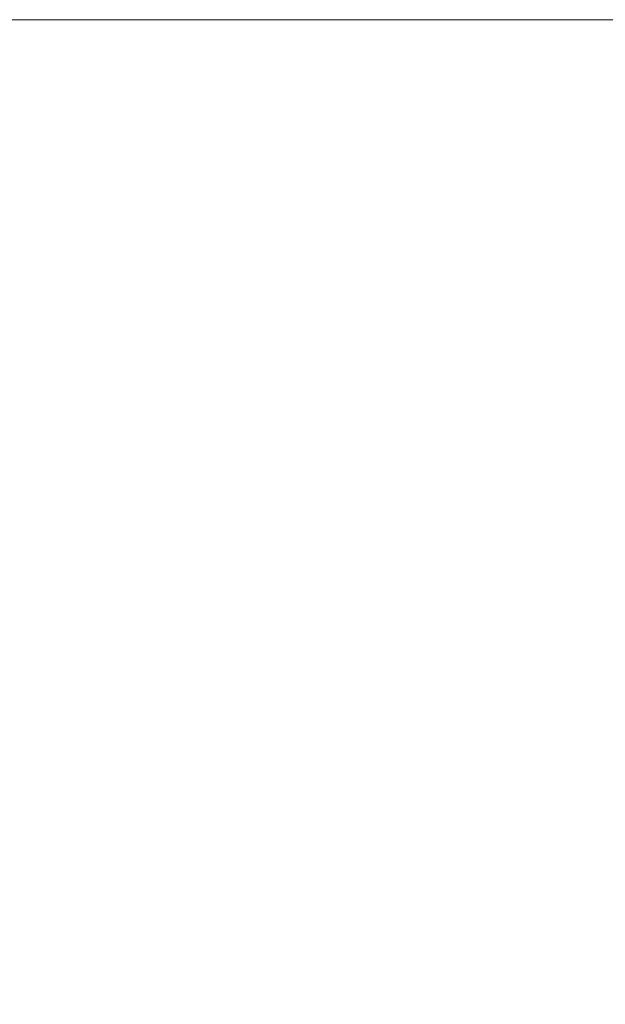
# Model space of a CAD drawing. Header units: centimetres. Extents: x -26 to 27.3, y -21.7 to -19.9.
# Tile 147 of 202: x 9.389 to 9.4099, y -19.895 to -19.8599. Entities that reach past the tile are written whole.
import ezdxf

# ---------------------------------------------------------------- set-up
doc = ezdxf.new("R2010")
doc.units = ezdxf.units.CM
doc.header["$LTSCALE"] = 2.54
doc.layers.add('Lucido design-1', color=7, linetype='Continuous')

# ---------------------------------------------------------------- blocks, each defined once
blk = doc.blocks.new('Gruppo-4-1')
at = {"color": 7, "linetype": 'Continuous', "lineweight": 9}
for points, invisible_edges in [([(27.209853, -19.859935, 330.489196), (27.209853, -19.859888, 330.486121), (-25.890147, -19.859888, 330.486121), (-25.890147, -19.859935, 330.489196)], 8), ([(9.309853, -19.859888, 330.286121), (-25.890147, -19.859888, 330.486121), (27.209853, -19.859888, 330.486121)], 9), ([(27.209853, -19.859888, 330.486121), (9.318577, -19.859888, 330.285931), (9.309853, -19.859888, 330.286121)], 9), ([(9.327284, -19.859888, 330.28536), (9.318577, -19.859888, 330.285931), (27.209853, -19.859888, 330.486121)], 10), ([(9.335958, -19.859888, 330.28441), (9.327284, -19.859888, 330.28536), (27.209853, -19.859888, 330.486121)], 10), ([(27.209853, -19.859888, 330.486121), (9.344583, -19.859888, 330.283083), (9.335958, -19.859888, 330.28441)], 9), ([(9.353141, -19.859888, 330.281381), (9.344583, -19.859888, 330.283083), (27.209853, -19.859888, 330.486121)], 10), ([(27.209853, -19.859888, 330.486121), (9.361617, -19.859888, 330.279307), (9.353141, -19.859888, 330.281381)], 9), ([(27.209853, -19.859888, 330.486121), (9.369994, -19.859888, 330.276865), (9.361617, -19.859888, 330.279307)], 9), ([(9.378257, -19.859888, 330.27406), (9.369994, -19.859888, 330.276865), (27.209853, -19.859888, 330.486121)], 10), ([(27.209853, -19.859888, 330.486121), (9.38639, -19.859888, 330.270897), (9.378257, -19.859888, 330.27406)], 9), ([(9.38639, -19.859888, 330.270897), (9.394377, -19.859888, 330.267383), (9.392534, -19.859983, 330.263432), (9.384721, -19.859983, 330.266869)], 14), ([(9.394377, -19.859888, 330.267383), (9.38639, -19.859888, 330.270897), (27.209853, -19.859888, 330.486121)], 10), ([(9.394377, -19.859888, 330.267383), (9.402203, -19.859888, 330.263524), (9.40019, -19.859983, 330.259656), (9.392534, -19.859983, 330.263432)], 14), ([(27.209853, -19.859888, 330.486121), (9.402203, -19.859888, 330.263524), (9.394377, -19.859888, 330.267383)], 9), ([(9.402203, -19.859888, 330.263524), (9.409853, -19.859888, 330.259327), (9.407673, -19.859983, 330.255551), (9.40019, -19.859983, 330.259656)], 14), ([(27.209853, -19.859888, 330.486121), (9.409853, -19.859888, 330.259327), (9.402203, -19.859888, 330.263524)], 9), ([(9.409853, -19.859888, 330.259327), (9.417313, -19.859888, 330.2548), (9.41497, -19.859983, 330.251123), (9.407673, -19.859983, 330.255551)], 14), ([(-25.890147, -19.859935, 330.489196), (-25.890147, -19.860002, 330.490482), (27.209853, -19.860002, 330.490482), (27.209853, -19.859935, 330.489196)], 10), ([(27.209853, -19.860149, 330.493342), (27.209853, -19.860002, 330.490482), (-25.890147, -19.860002, 330.490482), (-25.890147, -19.860149, 330.493342)], 10), ([(-25.890147, -19.860149, 330.493342), (-25.890147, -19.860288, 330.494835), (27.209853, -19.860288, 330.494835), (27.209853, -19.860149, 330.493342)], 10), ([(9.38314, -19.860249, 330.263051), (9.390788, -19.860249, 330.259686), (9.389049, -19.860686, 330.255957), (9.381565, -19.860686, 330.25925)], 15), ([(9.384721, -19.859983, 330.266869), (9.392534, -19.859983, 330.263432), (9.390788, -19.860249, 330.259686), (9.38314, -19.860249, 330.263051)], 15), ([(9.390788, -19.860249, 330.259686), (9.398281, -19.860249, 330.255991), (9.396382, -19.860686, 330.252341), (9.389049, -19.860686, 330.255957)], 15), ([(9.392534, -19.859983, 330.263432), (9.40019, -19.859983, 330.259656), (9.398281, -19.860249, 330.255991), (9.390788, -19.860249, 330.259686)], 15), ([(9.398281, -19.860249, 330.255991), (9.405607, -19.860249, 330.251972), (9.40355, -19.860686, 330.248409), (9.396382, -19.860686, 330.252341)], 15), ([(9.40019, -19.859983, 330.259656), (9.407673, -19.859983, 330.255551), (9.405607, -19.860249, 330.251972), (9.398281, -19.860249, 330.255991)], 15), ([(9.405607, -19.860249, 330.251972), (9.41275, -19.860249, 330.247637), (9.410539, -19.860686, 330.244167), (9.40355, -19.860686, 330.248409)], 15), ([(9.407673, -19.859983, 330.255551), (9.41497, -19.859983, 330.251123), (9.41275, -19.860249, 330.247637), (9.405607, -19.860249, 330.251972)], 15), ([(27.209853, -19.860535, 330.497478), (27.209853, -19.860288, 330.494835), (-25.890147, -19.860288, 330.494835), (-25.890147, -19.860535, 330.497478)], 10), ([(-25.890147, -19.860535, 330.497478), (-25.890147, -19.860764, 330.499171), (27.209853, -19.860764, 330.499171), (27.209853, -19.860535, 330.497478)], 10), ([(27.209853, -19.861093, 330.501599), (27.209853, -19.860764, 330.499171), (-25.890147, -19.860764, 330.499171), (-25.890147, -19.861093, 330.501599)], 10), ([(9.381565, -19.860686, 330.25925), (9.389049, -19.860686, 330.255957), (9.387321, -19.861292, 330.252251), (9.38, -19.861292, 330.255472)], 15), ([(9.389049, -19.860686, 330.255957), (9.396382, -19.860686, 330.252341), (9.394493, -19.861292, 330.248714), (9.387321, -19.861292, 330.252251)], 15), ([(9.396382, -19.860686, 330.252341), (9.40355, -19.860686, 330.248409), (9.401505, -19.861292, 330.244867), (9.394493, -19.861292, 330.248714)], 15), ([(9.40355, -19.860686, 330.248409), (9.410539, -19.860686, 330.244167), (9.408342, -19.861292, 330.240718), (9.401505, -19.861292, 330.244867)], 15), ([(9.410539, -19.860686, 330.244167), (9.417337, -19.860686, 330.239625), (9.414992, -19.861292, 330.236275), (9.408342, -19.861292, 330.240718)], 15), ([(-25.890147, -19.861093, 330.501599), (-25.890147, -19.861428, 330.503483), (27.209853, -19.861428, 330.503483), (27.209853, -19.861093, 330.501599)], 10), ([(9.387321, -19.861292, 330.252251), (9.394493, -19.861292, 330.248714), (9.39262, -19.862065, 330.245115), (9.385606, -19.862065, 330.248574)], 15), ([(9.394493, -19.861292, 330.248714), (9.401505, -19.861292, 330.244867), (9.399476, -19.862065, 330.241354), (9.39262, -19.862065, 330.245115)], 15), ([(9.401505, -19.861292, 330.244867), (9.408342, -19.861292, 330.240718), (9.406162, -19.862065, 330.237297), (9.399476, -19.862065, 330.241354)], 15), ([(9.408342, -19.861292, 330.240718), (9.414992, -19.861292, 330.236275), (9.412665, -19.862065, 330.232952), (9.406162, -19.862065, 330.237297)], 15), ([(27.209853, -19.861823, 330.505696), (27.209853, -19.861428, 330.503483), (-25.890147, -19.861428, 330.503483), (-25.890147, -19.861823, 330.505696)], 10), ([(-25.890147, -19.861823, 330.505696), (-25.890147, -19.86228, 330.507761), (27.209853, -19.86228, 330.507761), (27.209853, -19.861823, 330.505696)], 10), ([(27.209853, -19.862723, 330.509763), (27.209853, -19.86228, 330.507761), (-25.890147, -19.86228, 330.507761), (-25.890147, -19.862723, 330.509763)], 10), ([(9.385606, -19.862065, 330.248574), (9.39262, -19.862065, 330.245115), (9.390764, -19.863005, 330.241551), (9.383908, -19.863005, 330.244932)], 15), ([(9.39262, -19.862065, 330.245115), (9.399476, -19.862065, 330.241354), (9.397467, -19.863005, 330.237874), (9.390764, -19.863005, 330.241551)], 15), ([(9.399476, -19.862065, 330.241354), (9.406162, -19.862065, 330.237297), (9.404003, -19.863005, 330.233908), (9.397467, -19.863005, 330.237874)], 15), ([(9.406162, -19.862065, 330.237297), (9.412665, -19.862065, 330.232952), (9.41036, -19.863005, 330.22966), (9.404003, -19.863005, 330.233908)], 15), ([(-25.890147, -19.862723, 330.509763), (-25.890147, -19.863316, 330.511998), (27.209853, -19.863316, 330.511998), (27.209853, -19.862723, 330.509763)], 10), ([(9.383908, -19.863005, 330.244932), (9.390764, -19.863005, 330.241551), (9.38893, -19.864108, 330.238027), (9.382229, -19.864108, 330.241332)], 15), ([(9.390764, -19.863005, 330.241551), (9.397467, -19.863005, 330.237874), (9.395481, -19.864108, 330.234433), (9.38893, -19.864108, 330.238027)], 15), ([(9.397467, -19.863005, 330.237874), (9.404003, -19.863005, 330.233908), (9.401868, -19.864108, 330.230557), (9.395481, -19.864108, 330.234433)], 15), ([(9.404003, -19.863005, 330.233908), (9.41036, -19.863005, 330.22966), (9.408081, -19.864108, 330.226406), (9.401868, -19.864108, 330.230557)], 15), ([(9.41036, -19.863005, 330.22966), (9.416525, -19.863005, 330.225139), (9.414107, -19.864108, 330.221988), (9.408081, -19.864108, 330.226406)], 15), ([(27.209853, -19.863793, 330.513793), (27.209853, -19.863316, 330.511998), (-25.890147, -19.863316, 330.511998), (-25.890147, -19.863793, 330.513793)], 10), ([(-25.890147, -19.863793, 330.513793), (-25.890147, -19.864536, 330.516186), (27.209853, -19.864536, 330.516186), (27.209853, -19.863793, 330.513793)], 10), ([(9.38893, -19.864108, 330.238027), (9.395481, -19.864108, 330.234433), (9.39352, -19.865374, 330.231038), (9.38712, -19.865374, 330.234549)], 15), ([(9.395481, -19.864108, 330.234433), (9.401868, -19.864108, 330.230557), (9.399762, -19.865374, 330.22725), (9.39352, -19.865374, 330.231038)], 15), ([(9.401868, -19.864108, 330.230557), (9.408081, -19.864108, 330.226406), (9.405832, -19.865374, 330.223194), (9.399762, -19.865374, 330.22725)], 15), ([(9.408081, -19.864108, 330.226406), (9.414107, -19.864108, 330.221988), (9.41172, -19.865374, 330.218877), (9.405832, -19.865374, 330.223194)], 15), ([(27.209853, -19.865031, 330.517778), (27.209853, -19.864536, 330.516186), (-25.890147, -19.864536, 330.516186), (-25.890147, -19.865031, 330.517778)], 10), ([(-25.890147, -19.865031, 330.517778), (-25.890147, -19.865938, 330.520317), (27.209853, -19.865938, 330.520317), (27.209853, -19.865031, 330.517778)], 10), ([(9.38712, -19.865374, 330.234549), (9.39352, -19.865374, 330.231038), (9.391589, -19.866798, 330.227693), (9.385336, -19.866798, 330.231124)], 15), ([(9.39352, -19.865374, 330.231038), (9.399762, -19.865374, 330.22725), (9.397687, -19.866798, 330.223993), (9.391589, -19.866798, 330.227693)], 15), ([(9.399762, -19.865374, 330.22725), (9.405832, -19.865374, 330.223194), (9.403617, -19.866798, 330.220031), (9.397687, -19.866798, 330.223993)], 15), ([(9.405832, -19.865374, 330.223194), (9.41172, -19.865374, 330.218877), (9.409369, -19.866798, 330.215813), (9.403617, -19.866798, 330.220031)], 15), ([(9.41172, -19.865374, 330.218877), (9.417414, -19.865374, 330.214307), (9.414931, -19.866798, 330.211349), (9.409369, -19.866798, 330.215813)], 15), ([(27.209853, -19.866436, 330.521712), (27.209853, -19.865938, 330.520317), (-25.890147, -19.865938, 330.520317), (-25.890147, -19.866436, 330.521712)], 10), ([(-25.890147, -19.866436, 330.521712), (-25.890147, -19.867517, 330.524383), (27.209853, -19.867517, 330.524383), (27.209853, -19.866436, 330.521712)], 10), ([(9.385336, -19.866798, 330.231124), (9.391589, -19.866798, 330.227693), (9.389691, -19.868378, 330.224405), (9.383583, -19.868378, 330.227756)], 15), ([(9.391589, -19.866798, 330.227693), (9.397687, -19.866798, 330.223993), (9.395647, -19.868378, 330.220791), (9.389691, -19.868378, 330.224405)], 15), ([(9.397687, -19.866798, 330.223993), (9.403617, -19.866798, 330.220031), (9.40144, -19.868378, 330.216921), (9.395647, -19.868378, 330.220791)], 15), ([(9.403617, -19.866798, 330.220031), (9.409369, -19.866798, 330.215813), (9.407058, -19.868378, 330.212801), (9.40144, -19.868378, 330.216921)], 15), ([(9.409369, -19.866798, 330.215813), (9.414931, -19.866798, 330.211349), (9.412491, -19.868378, 330.208441), (9.407058, -19.868378, 330.212801)], 15), ([(27.209853, -19.868005, 330.525586), (27.209853, -19.867517, 330.524383), (-25.890147, -19.867517, 330.524383), (-25.890147, -19.868005, 330.525586)], 10), ([(-25.890147, -19.868005, 330.525586), (-25.890147, -19.869273, 330.528376), (27.209853, -19.869273, 330.528376), (27.209853, -19.868005, 330.525586)], 10), ([(9.383583, -19.868378, 330.227756), (9.389691, -19.868378, 330.224405), (9.387828, -19.870112, 330.221179), (9.381863, -19.870112, 330.224452)], 15), ([(9.389691, -19.868378, 330.224405), (9.395647, -19.868378, 330.220791), (9.393645, -19.870112, 330.217649), (9.387828, -19.870112, 330.221179)], 15), ([(9.395647, -19.868378, 330.220791), (9.40144, -19.868378, 330.216921), (9.399303, -19.870112, 330.213869), (9.393645, -19.870112, 330.217649)], 15), ([(9.40144, -19.868378, 330.216921), (9.407058, -19.868378, 330.212801), (9.40479, -19.870112, 330.209846), (9.399303, -19.870112, 330.213869)], 15), ([(9.407058, -19.868378, 330.212801), (9.412491, -19.868378, 330.208441), (9.410096, -19.870112, 330.205587), (9.40479, -19.870112, 330.209846)], 15), ([(27.209853, -19.869736, 330.529396), (27.209853, -19.869273, 330.528376), (-25.890147, -19.869273, 330.528376), (-25.890147, -19.869736, 330.529396)], 10), ([(-25.890147, -19.869736, 330.529396), (-25.890147, -19.871201, 330.532289), (27.209853, -19.871201, 330.532289), (27.209853, -19.869736, 330.529396)], 10), ([(9.387828, -19.870112, 330.221179), (9.393645, -19.870112, 330.217649), (9.391685, -19.871996, 330.214573), (9.386005, -19.871996, 330.21802)], 15), ([(9.393645, -19.870112, 330.217649), (9.399303, -19.870112, 330.213869), (9.397211, -19.871996, 330.210881), (9.391685, -19.871996, 330.214573)], 15), ([(9.399303, -19.870112, 330.213869), (9.40479, -19.870112, 330.209846), (9.402569, -19.871996, 330.206952), (9.397211, -19.871996, 330.210881)], 15), ([(9.40479, -19.870112, 330.209846), (9.410096, -19.870112, 330.205587), (9.407752, -19.871996, 330.202793), (9.402569, -19.871996, 330.206952)], 15), ([(9.410096, -19.870112, 330.205587), (9.415212, -19.870112, 330.201101), (9.412748, -19.871996, 330.198411), (9.407752, -19.871996, 330.202793)], 15), ([(27.209853, -19.871627, 330.533133), (27.209853, -19.871201, 330.532289), (-25.890147, -19.871201, 330.532289), (-25.890147, -19.871627, 330.533133)], 10), ([(-25.890147, -19.871627, 330.533133), (-25.890147, -19.873297, 330.536115), (27.209853, -19.873297, 330.536115), (27.209853, -19.871627, 330.533133)], 10), ([(9.386005, -19.871996, 330.21802), (9.391685, -19.871996, 330.214573), (9.38977, -19.874026, 330.211567), (9.384223, -19.874026, 330.214933)], 15), ([(9.391685, -19.871996, 330.214573), (9.397211, -19.871996, 330.210881), (9.395166, -19.874026, 330.207961), (9.38977, -19.874026, 330.211567)], 15), ([(9.397211, -19.871996, 330.210881), (9.402569, -19.871996, 330.206952), (9.4004, -19.874026, 330.204124), (9.395166, -19.874026, 330.207961)], 15), ([(9.402569, -19.871996, 330.206952), (9.407752, -19.871996, 330.202793), (9.405461, -19.874026, 330.200062), (9.4004, -19.874026, 330.204124)], 15), ([(9.407752, -19.871996, 330.202793), (9.412748, -19.871996, 330.198411), (9.41034, -19.874026, 330.195783), (9.405461, -19.874026, 330.200062)], 15), ([(27.209853, -19.873675, 330.536791), (27.209853, -19.873297, 330.536115), (-25.890147, -19.873297, 330.536115), (-25.890147, -19.873675, 330.536791)], 10), ([(-25.890147, -19.873675, 330.536791), (-25.890147, -19.875558, 330.539846), (27.209853, -19.875558, 330.539846), (27.209853, -19.873675, 330.536791)], 10), ([(9.384223, -19.874026, 330.214933), (9.38977, -19.874026, 330.211567), (9.387903, -19.876198, 330.208636), (9.382485, -19.876198, 330.211924)], 15), ([(9.38977, -19.874026, 330.211567), (9.395166, -19.874026, 330.207961), (9.393173, -19.876198, 330.205115), (9.387903, -19.876198, 330.208636)], 15), ([(9.395166, -19.874026, 330.207961), (9.4004, -19.874026, 330.204124), (9.398284, -19.876198, 330.201367), (9.393173, -19.876198, 330.205115)], 15), ([(9.4004, -19.874026, 330.204124), (9.405461, -19.874026, 330.200062), (9.403227, -19.876198, 330.1974), (9.398284, -19.876198, 330.201367)], 15), ([(9.405461, -19.874026, 330.200062), (9.41034, -19.874026, 330.195783), (9.407992, -19.876198, 330.193221), (9.403227, -19.876198, 330.1974)], 15), ([(9.41034, -19.874026, 330.195783), (9.415027, -19.874026, 330.191296), (9.41257, -19.876198, 330.188839), (9.407992, -19.876198, 330.193221)], 15), ([(27.209853, -19.875877, 330.540363), (27.209853, -19.875558, 330.539846), (-25.890147, -19.875558, 330.539846), (-25.890147, -19.875877, 330.540363)], 10), ([(-25.890147, -19.875877, 330.540363), (-25.890147, -19.87798, 330.543474), (27.209853, -19.87798, 330.543474), (27.209853, -19.875877, 330.540363)], 10), ([(9.387903, -19.876198, 330.208636), (9.393173, -19.876198, 330.205115), (9.391234, -19.878509, 330.202346), (9.386087, -19.878509, 330.205785)], 15), ([(9.393173, -19.876198, 330.205115), (9.398284, -19.876198, 330.201367), (9.396227, -19.878509, 330.198686), (9.391234, -19.878509, 330.202346)], 15), ([(9.398284, -19.876198, 330.201367), (9.403227, -19.876198, 330.1974), (9.401054, -19.878509, 330.194811), (9.396227, -19.878509, 330.198686)], 15), ([(9.403227, -19.876198, 330.1974), (9.407992, -19.876198, 330.193221), (9.405708, -19.878509, 330.190729), (9.401054, -19.878509, 330.194811)], 15), ([(9.407992, -19.876198, 330.193221), (9.41257, -19.876198, 330.188839), (9.41018, -19.878509, 330.186449), (9.405708, -19.878509, 330.190729)], 15), ([(27.209853, -19.878229, 330.543844), (27.209853, -19.87798, 330.543474), (-25.890147, -19.87798, 330.543474), (-25.890147, -19.878229, 330.543844)], 10), ([(-25.890147, -19.878229, 330.543844), (-25.890147, -19.880557, 330.546994), (27.209853, -19.880557, 330.546994), (27.209853, -19.878229, 330.543844)], 10), ([(9.386087, -19.878509, 330.205785), (9.391234, -19.878509, 330.202346), (9.389353, -19.880954, 330.19966), (9.384325, -19.880954, 330.203019)], 15), ([(9.391234, -19.878509, 330.202346), (9.396227, -19.878509, 330.198686), (9.39423, -19.880954, 330.196084), (9.389353, -19.880954, 330.19966)], 15), ([(9.396227, -19.878509, 330.198686), (9.401054, -19.878509, 330.194811), (9.398946, -19.880954, 330.192299), (9.39423, -19.880954, 330.196084)], 15), ([(9.401054, -19.878509, 330.194811), (9.405708, -19.878509, 330.190729), (9.403493, -19.880954, 330.188311), (9.398946, -19.880954, 330.192299)], 15), ([(9.405708, -19.878509, 330.190729), (9.41018, -19.878509, 330.186449), (9.407861, -19.880954, 330.18413), (9.403493, -19.880954, 330.188311)], 15), ([(9.41018, -19.878509, 330.186449), (9.414461, -19.878509, 330.181977), (9.412043, -19.880954, 330.179761), (9.407861, -19.880954, 330.18413)], 15), ([(27.209853, -19.880728, 330.547225), (27.209853, -19.880557, 330.546994), (-25.890147, -19.880557, 330.546994), (-25.890147, -19.880728, 330.547225)], 10), ([(-25.890147, -19.880728, 330.547225), (-25.890147, -19.883286, 330.550399), (27.209853, -19.883286, 330.550399), (27.209853, -19.880728, 330.547225)], 10), ([(9.384325, -19.880954, 330.203019), (9.389353, -19.880954, 330.19966), (9.387533, -19.883529, 330.19706), (9.38262, -19.883529, 330.200342)], 15), ([(9.389353, -19.880954, 330.19966), (9.39423, -19.880954, 330.196084), (9.392298, -19.883529, 330.193566), (9.387533, -19.883529, 330.19706)], 15), ([(9.39423, -19.880954, 330.196084), (9.398946, -19.880954, 330.192299), (9.396906, -19.883529, 330.189867), (9.392298, -19.883529, 330.193566)], 15), ([(9.398946, -19.880954, 330.192299), (9.403493, -19.880954, 330.188311), (9.401348, -19.883529, 330.185971), (9.396906, -19.883529, 330.189867)], 15), ([(9.403493, -19.880954, 330.188311), (9.407861, -19.880954, 330.18413), (9.405617, -19.883529, 330.181885), (9.401348, -19.883529, 330.185971)], 15), ([(9.407861, -19.880954, 330.18413), (9.412043, -19.880954, 330.179761), (9.409703, -19.883529, 330.177617), (9.405617, -19.883529, 330.181885)], 15), ([(9.412043, -19.880954, 330.179761), (9.41603, -19.880954, 330.175215), (9.413599, -19.883529, 330.173174), (9.409703, -19.883529, 330.177617)], 15), ([(27.209853, -19.883369, 330.550502), (27.209853, -19.883286, 330.550399), (-25.890147, -19.883286, 330.550399), (-25.890147, -19.883369, 330.550502)], 10), ([(-25.890147, -19.883369, 330.550502), (-25.890147, -19.886149, 330.553668), (27.209853, -19.886149, 330.553668), (27.209853, -19.883369, 330.550502)], 10), ([(9.387533, -19.883529, 330.19706), (9.392298, -19.883529, 330.193566), (9.390433, -19.886228, 330.191135), (9.385776, -19.886228, 330.19455)], 15), ([(9.392298, -19.883529, 330.193566), (9.396906, -19.883529, 330.189867), (9.394937, -19.886228, 330.18752), (9.390433, -19.886228, 330.191135)], 15), ([(9.396906, -19.883529, 330.189867), (9.401348, -19.883529, 330.185971), (9.399279, -19.886228, 330.183713), (9.394937, -19.886228, 330.18752)], 15), ([(9.401348, -19.883529, 330.185971), (9.405617, -19.883529, 330.181885), (9.403451, -19.886228, 330.179719), (9.399279, -19.886228, 330.183713)], 15), ([(9.405617, -19.883529, 330.181885), (9.409703, -19.883529, 330.177617), (9.407444, -19.886228, 330.175547), (9.403451, -19.886228, 330.179719)], 15), ([(9.409703, -19.883529, 330.177617), (9.413599, -19.883529, 330.173174), (9.411252, -19.886228, 330.171205), (9.407444, -19.886228, 330.175547)], 15), ([(-25.890147, -19.886149, 330.553668), (-25.890147, -19.886161, 330.55368), (27.209853, -19.886161, 330.55368), (27.209853, -19.886149, 330.553668)], 10), ([(27.209853, -19.889063, 330.556718), (27.209853, -19.886161, 330.55368), (-25.890147, -19.886161, 330.55368), (-25.890147, -19.889063, 330.556718)], 10), ([(9.385776, -19.886228, 330.19455), (9.390433, -19.886228, 330.191135), (9.388638, -19.889048, 330.188796), (9.384085, -19.889048, 330.192135)], 15), ([(9.390433, -19.886228, 330.191135), (9.394937, -19.886228, 330.18752), (9.393042, -19.889048, 330.185262), (9.388638, -19.889048, 330.188796)], 15), ([(9.394937, -19.886228, 330.18752), (9.399279, -19.886228, 330.183713), (9.397287, -19.889048, 330.181539), (9.393042, -19.889048, 330.185262)], 15), ([(9.399279, -19.886228, 330.183713), (9.403451, -19.886228, 330.179719), (9.401366, -19.889048, 330.177635), (9.397287, -19.889048, 330.181539)], 15), ([(9.403451, -19.886228, 330.179719), (9.407444, -19.886228, 330.175547), (9.405271, -19.889048, 330.173556), (9.401366, -19.889048, 330.177635)], 15), ([(9.407444, -19.886228, 330.175547), (9.411252, -19.886228, 330.171205), (9.408994, -19.889048, 330.16931), (9.405271, -19.889048, 330.173556)], 15), ([(9.411252, -19.886228, 330.171205), (9.414867, -19.886228, 330.166701), (9.412528, -19.889048, 330.164907), (9.408994, -19.889048, 330.16931)], 15), ([(-25.890147, -19.889063, 330.556718), (-25.890147, -19.88918, 330.55683), (27.209853, -19.88918, 330.55683), (27.209853, -19.889063, 330.556718)], 10), ([(9.388638, -19.889048, 330.188796), (9.393042, -19.889048, 330.185262), (9.391224, -19.891983, 330.183096), (9.386917, -19.891983, 330.186553)], 15), ([(9.393042, -19.889048, 330.185262), (9.397287, -19.889048, 330.181539), (9.395377, -19.891983, 330.179454), (9.391224, -19.891983, 330.183096)], 15), ([(9.397287, -19.889048, 330.181539), (9.401366, -19.889048, 330.177635), (9.399366, -19.891983, 330.175635), (9.395377, -19.891983, 330.179454)], 15), ([(9.401366, -19.889048, 330.177635), (9.405271, -19.889048, 330.173556), (9.403186, -19.891983, 330.171645), (9.399366, -19.891983, 330.175635)], 15), ([(9.405271, -19.889048, 330.173556), (9.408994, -19.889048, 330.16931), (9.406827, -19.891983, 330.167493), (9.403186, -19.891983, 330.171645)], 15), ([(9.408994, -19.889048, 330.16931), (9.412528, -19.889048, 330.164907), (9.410285, -19.891983, 330.163185), (9.406827, -19.891983, 330.167493)], 15), ([(27.209853, -19.892106, 330.559644), (27.209853, -19.88918, 330.55683), (-25.890147, -19.88918, 330.55683), (-25.890147, -19.892106, 330.559644)], 10), ([(-25.890147, -19.892106, 330.559644), (-25.890147, -19.892333, 330.559845), (27.209853, -19.892333, 330.559845), (27.209853, -19.892106, 330.559644)], 10), ([(9.386917, -19.891983, 330.186553), (9.391224, -19.891983, 330.183096), (9.389487, -19.895027, 330.181025), (9.385271, -19.895027, 330.184408)], 15), ([(9.391224, -19.891983, 330.183096), (9.395377, -19.891983, 330.179454), (9.39355, -19.895027, 330.177461), (9.389487, -19.895027, 330.181025)], 15), ([(9.395377, -19.891983, 330.179454), (9.399366, -19.891983, 330.175635), (9.397455, -19.895027, 330.173723), (9.39355, -19.895027, 330.177461)], 15), ([(9.399366, -19.891983, 330.175635), (9.403186, -19.891983, 330.171645), (9.401193, -19.895027, 330.169819), (9.397455, -19.895027, 330.173723)], 15), ([(9.403186, -19.891983, 330.171645), (9.406827, -19.891983, 330.167493), (9.404757, -19.895027, 330.165755), (9.401193, -19.895027, 330.169819)], 15), ([(9.406827, -19.891983, 330.167493), (9.410285, -19.891983, 330.163185), (9.40814, -19.895027, 330.16154), (9.404757, -19.895027, 330.165755)], 15), ([(9.410285, -19.891983, 330.163185), (9.41355, -19.891983, 330.158731), (9.411336, -19.895027, 330.157181), (9.40814, -19.895027, 330.16154)], 15), ([(27.209853, -19.895274, 330.562443), (27.209853, -19.892333, 330.559845), (-25.890147, -19.892333, 330.559845), (-25.890147, -19.895274, 330.562443)], 10)]:
    blk.add_3dface(points, dxfattribs=dict(at, invisible_edges=invisible_edges))

msp = doc.modelspace()

# ---------------------------------------------------------------- block references
at = {"layer": 'Lucido design-1', "color": 7}
msp.add_blockref('Gruppo-4-1', (0, 0), dxfattribs=at)

doc.saveas('drawing.dxf')
